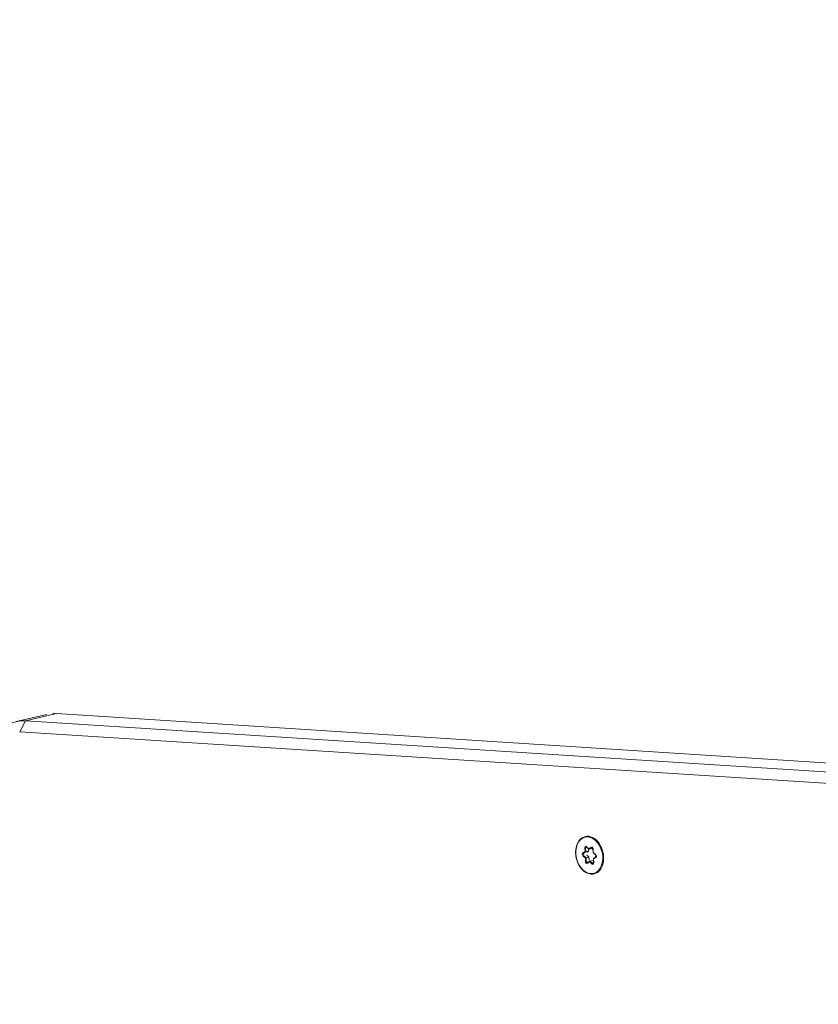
# Model space of a CAD drawing. Extents: x 5477758 to 5478338, y 5918296 to 5918502.
# Tile 90 of 138: x 5477950.998 to 5477951.247, y 5918463.103 to 5918463.41. Entities that reach past the tile are written whole.
import ezdxf

# ---------------------------------------------------------------- set-up
doc = ezdxf.new("R2010")
doc.units = 0
doc.layers.get('0').update_dxf_attribs({"linetype": 'CONTINUOUS', "lineweight": 13})
doc.layers.add('0_PROJEKTOWANE ZABAWKI', color=7, linetype='CONTINUOUS', lineweight=0)
doc.layers.add('0_WSPÓŁRZĘDNE_ODNOŚNIKI', color=6, linetype='CONTINUOUS', lineweight=15)
doc.styles.add('pktkecm$0$STANDARD', font='romans')
doc.dimstyles.new('pktkecm$0$ODNOŚNIKI', dxfattribs={"dimtxt": 17.5, "dimasz": 6, "dimexe": 7, "dimexo": 7, "dimgap": 7, "dimtad": 1, "dimtoh": 1, "dimdec": 0, "dimzin": 0, "dimdsep": 46, "dimtxsty": 'pktkecm$0$STANDARD', "dimblk": 'pktkecm$0$_Dot', "dimcen": 8, "dimdle": 7, "dimclrt": 2, "dimadec": 0, "dimazin": 0, "dimtfac": 1, "dimtdec": 0, "dimtofl": 0, "dimtmove": 0, "dimatfit": 3, "dimldrblk": 'pktkecm$0$_DotBlank', "dimfxl": 0, "dimtolj": 1, "dimtzin": 0, "dimarcsym": 0})

# ---------------------------------------------------------------- blocks, each defined once
blk = doc.blocks.new('zw$CEC1')
for p, q in [((1041.003, -732.935), (1059.498, -671.408)), ((1059.498, -672.398), (1041.003, -733.925)), ((1041.297, -734.182), (1059.792, -672.654)), ((1048.836, -717.619), (1048.871, -717.705)), ((1048.85, -717.605), (1048.85, -717.602)), ((1048.888, -717.698), (1048.85, -717.605)), ((1048.887, -717.583), (1049.017, -717.606)), ((1048.888, -717.698), (1048.888, -717.605)), ((1049.013, -717.601), (1048.89, -717.579)), ((1049.101, -717.536), (1049.013, -717.601)), ((1049.017, -717.606), (1049.11, -717.538)), ((1049.163, -717.545), (1049.2, -717.637)), ((1049.212, -717.636), (1049.177, -717.55)), ((1049.203, -717.639), (1049.333, -717.662)), ((1049.335, -717.658), (1049.212, -717.636)), ((1049.272, -717.651), (1049.252, -717.666)), ((1049.252, -717.762), (1049.252, -717.666)), ((1049.346, -717.693), (1049.252, -717.762)), ((1049.346, -717.689), (1049.346, -717.693)), ((1048.871, -717.705), (1048.783, -717.77)), ((1048.791, -717.771), (1048.885, -717.703)), ((1048.804, -717.823), (1048.927, -717.844)), ((1048.808, -717.802), (1048.808, -717.798)), ((1048.939, -717.825), (1048.808, -717.802)), ((1048.939, -717.73), (1048.866, -717.717)), ((1048.927, -717.844), (1048.962, -717.931)), ((1048.939, -717.825), (1048.939, -717.73)), ((1048.966, -717.795), (1048.939, -717.73)), ((1048.977, -717.917), (1048.939, -717.825)), ((1048.977, -717.914), (1048.977, -717.917)), ((1049.121, -717.857), (1049.027, -717.926)), ((1049.027, -717.926), (1049.027, -717.923)), ((1049.038, -717.944), (1049.126, -717.88)), ((1049.121, -717.762), (1049.055, -717.811)), ((1049.215, -717.778), (1049.121, -717.762)), ((1049.121, -717.857), (1049.121, -717.762)), ((1049.253, -717.88), (1049.121, -717.857)), ((1049.126, -717.88), (1049.249, -717.901)), ((1049.252, -717.765), (1049.29, -717.857)), ((1049.253, -717.877), (1049.253, -717.88)), ((1049.269, -717.775), (1049.357, -717.711)), ((1049.304, -717.862), (1049.269, -717.775)), ((1041.003, -733.925), (1041.003, -732.935)), ((1040.96, -734.219), (1040.96, -733.229)), ((1041.297, -734.182), (1041.003, -733.925))]:
    blk.add_line(p, q)
for centre, major_axis, ratio, start_param, end_param in [((1049.07, -717.726), (0.6, 0), 0.707107, 0, 3.141593), ((1048.879, -717.61), (-0.045, 0), 0.707107, 4.467995, 6.56239), ((1048.836, -717.608), (0.0139, 0.0056), 0.679724, 4.443473, 6.01427), ((1048.879, -717.599), (-0.03, 0), 0.707107, 0, 0.279204), ((1049.07, -717.726), (0.25, 0), 0.707107, 2.244927, 2.557585), ((1048.89, -717.569), (-0.0026, -0.0148), 0.171098, 0, 0.800479), ((1049.013, -717.59), (-0.0037, 0.0158), 0.19164, 2.259533, 3.223174), ((1049.07, -717.726), (0.25, 0), 0.707107, 1.152569, 1.475438), ((1049.134, -717.558), (0.045, 0), 0.707107, 0.279204, 2.3736), ((1049.101, -717.526), (0.0089, -0.0121), 0.508626, 5.319544, 6.283185), ((1049.177, -717.539), (-0.0139, -0.0056), 0.679724, 0, 1.301881), ((1049.212, -717.625), (0.0104, 0.0129), 0.462667, 2.890892, 4.192773), ((1049.07, -717.726), (0.25, 0), 0.707107, 0.095219, 0.407877), ((1049.335, -717.647), (-0.0026, -0.0148), 0.171098, 0, 0.800479), ((1049.324, -717.689), (0.045, 0), 0.707107, 5.515192, 7.609587), ((1049.324, -717.678), (0.03, 0), 0.707107, 5.515192, 6.283185), ((1049.357, -717.7), (0.0089, -0.0121), 0.508626, 3.748748, 5.319544), ((1048.815, -717.792), (-0.045, 0), 0.707107, 5.515192, 7.609587), ((1048.783, -717.759), (0.0089, -0.0121), 0.508626, 5.319544, 6.283185), ((1048.815, -717.781), (-0.03, 0), 0.707107, 0, 1.326402), ((1048.804, -717.812), (-0.0026, -0.0148), 0.171098, 0.800479, 2.371275), ((1049.07, -717.726), (-0.25, 0), 0.707107, 0.130169, 0.46319), ((1048.871, -717.695), (0.0166, -0.0047), 0.601017, 4.881509, 6.452305), ((1048.927, -717.834), (0.0104, 0.0129), 0.462667, 4.192773, 5.763569), ((1048.962, -717.92), (0.0139, 0.0056), 0.679724, 4.443473, 6.01427), ((1049.006, -717.922), (-0.045, 0), 0.707107, 0.279204, 2.3736), ((1049.07, -717.726), (-0.25, 0), 0.707107, 1.142416, 1.510388), ((1049.006, -717.911), (-0.03, 0), 0.707107, 0.279204, 2.3736), ((1049.038, -717.934), (0.0089, -0.0121), 0.508626, 3.748748, 5.319544), ((1049.126, -717.869), (-0.0037, 0.0158), 0.19164, 0.688736, 2.259533), ((1049.07, -717.726), (-0.25, 0), 0.707107, 2.189614, 2.547433), ((1049.26, -717.87), (0.045, 0), 0.707107, 4.467995, 6.56239), ((1049.249, -717.891), (-0.0026, -0.0148), 0.171098, 0.800479, 2.371275), ((1049.269, -717.765), (-0.0166, 0.0047), 0.601017, 0.16912, 1.739916), ((1049.26, -717.86), (0.03, 0), 0.707107, 4.467995, 6.283185), ((1049.304, -717.851), (-0.0139, -0.0056), 0.679724, 0, 1.301881), ((1042.96, -733.229), (-2, 0), 0.707107, 6.073746, 6.283185), ((1042.96, -734.219), (-2, 0), 0.707107, 6.073746, 7.20821)]:
    blk.add_ellipse(centre, major_axis=major_axis, ratio=ratio, start_param=start_param, end_param=end_param)
blk.add_ellipse((1049.07, -717.74), major_axis=(-0.58, 0), ratio=0.707107)
for points, knots in [([(1048.887, -717.583), (1048.884, -717.583), (1048.881, -717.583), (1048.875, -717.583), (1048.872, -717.583), (1048.866, -717.584), (1048.863, -717.585), (1048.858, -717.587), (1048.856, -717.589), (1048.853, -717.591), (1048.852, -717.593), (1048.85, -717.596), (1048.849, -717.597), (1048.849, -717.598), (1048.849, -717.599), (1048.849, -717.599)], [1.570796, 1.570796, 1.570796, 1.570796, 1.844329, 1.844329, 2.119118, 2.119118, 2.392017, 2.392017, 2.661992, 2.661992, 2.936562, 2.936562, 3.253095, 3.253095, 3.385987, 3.385987, 3.385987, 3.385987]), ([(1049.163, -717.545), (1049.162, -717.543), (1049.161, -717.541), (1049.157, -717.538), (1049.155, -717.536), (1049.151, -717.534), (1049.148, -717.533), (1049.142, -717.532), (1049.139, -717.531), (1049.133, -717.531), (1049.13, -717.531), (1049.124, -717.532), (1049.121, -717.533), (1049.116, -717.535), (1049.113, -717.536), (1049.111, -717.537), (1049.111, -717.538), (1049.11, -717.538)], [0.523599, 0.523599, 0.523599, 0.523599, 0.927172, 0.927172, 1.204378, 1.204378, 1.47422, 1.47422, 1.746688, 1.746688, 2.021391, 2.021391, 2.295276, 2.295276, 2.566083, 2.566083, 2.617994, 2.617994, 2.617994, 2.617994]), ([(1049.354, -717.678), (1049.354, -717.677), (1049.354, -717.676), (1049.353, -717.674), (1049.353, -717.673), (1049.351, -717.67), (1049.349, -717.669), (1049.346, -717.666), (1049.343, -717.665), (1049.338, -717.663), (1049.336, -717.662), (1049.333, -717.662)], [0.244394, 0.244394, 0.244394, 0.244394, 0.509675, 0.509675, 0.774955, 0.774955, 1.040236, 1.040236, 1.305516, 1.305516, 1.570796, 1.570796, 1.570796, 1.570796]), ([(1049.67, -717.726), (1049.67, -717.771), (1049.66, -717.817), (1049.621, -717.903), (1049.591, -717.944), (1049.516, -718.017), (1049.47, -718.05), (1049.366, -718.103), (1049.308, -718.124), (1049.185, -718.151), (1049.121, -718.157), (1048.992, -718.155), (1048.928, -718.147), (1048.807, -718.116), (1048.75, -718.093), (1048.649, -718.037), (1048.605, -718.002), (1048.534, -717.925), (1048.507, -717.882), (1048.477, -717.801), (1048.47, -717.764), (1048.47, -717.726)], [6.038791, 6.038791, 6.038791, 6.038791, 6.34864, 6.34864, 6.66324, 6.66324, 6.984393, 6.984393, 7.307998, 7.307998, 7.63188, 7.63188, 7.955712, 7.955712, 8.279598, 8.279598, 8.603057, 8.603057, 8.923488, 8.923488, 9.180384, 9.180384, 9.180384, 9.180384]), ([(1048.791, -717.771), (1048.79, -717.772), (1048.79, -717.773), (1048.788, -717.774), (1048.787, -717.775), (1048.786, -717.776), (1048.786, -717.777), (1048.785, -717.778), (1048.785, -717.779), (1048.785, -717.78), (1048.785, -717.781), (1048.785, -717.781)], [2.6179939, 2.6179939, 2.6179939, 2.6179939, 2.7715925, 2.7715925, 2.9251911, 2.9251911, 3.0787897, 3.0787897, 3.2323883, 3.2323883, 3.385987, 3.385987, 3.385987, 3.385987]), ([(1049.29, -717.86), (1049.29, -717.86), (1049.29, -717.859), (1049.29, -717.859), (1049.29, -717.859), (1049.29, -717.858), (1049.29, -717.858), (1049.29, -717.858), (1049.29, -717.858), (1049.29, -717.857), (1049.29, -717.857), (1049.29, -717.857)], [0.2443943, 0.2443943, 0.2443943, 0.2443943, 0.3002352, 0.3002352, 0.3560761, 0.3560761, 0.411917, 0.411917, 0.4677579, 0.4677579, 0.5235988, 0.5235988, 0.5235988, 0.5235988])]:
    blk.add_open_spline(points, degree=3, knots=knots)
blk = doc.blocks.new('pktkecm$0$_Dot')
at = {"color": 0, "linetype": 'ByBlock', "lineweight": -2}
blk.add_line((-0.5, 0), (-1, 0), dxfattribs=at)
at = {"color": 0, "linetype": 'ByBlock', "const_width": 0.5}
blk.add_lwpolyline([(-0.25, 0, 1), (0.25, 0, 1)], format="xyb", close=True, dxfattribs=at)
blk = doc.blocks.new('pktkecm$0$_DotBlank')
at = {"color": 0, "linetype": 'ByBlock', "lineweight": -2}
blk.add_line((-0.5, 0), (-1, 0), dxfattribs=at)
blk.add_circle((0, 0), 0.5, dxfattribs=at)

msp = doc.modelspace()

# ---------------------------------------------------------------- block references
at = {"layer": '0_PROJEKTOWANE ZABAWKI', "xscale": 0.009981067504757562, "yscale": 0.009981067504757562, "zscale": 0.009981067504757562, "rotation": 283.0720937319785}
msp.add_blockref('zw$CEC1', (5477955.78541, 5918474.9692), dxfattribs=at)

# ---------------------------------------------------------------- leaders
at = {"layer": '0_WSPÓŁRZĘDNE_ODNOŚNIKI', "lineweight": -3}
for points in [[(5477951.20952, 5918477.10182), (5477951.85097, 5918462.56448)], [(5477950.19067, 5918470.78915), (5477950.83212, 5918456.25182)]]:
    msp.add_leader(points, dimstyle='pktkecm$0$ODNOŚNIKI', override={"dimasz": 2.8}, dxfattribs=at)

doc.saveas('drawing.dxf')
